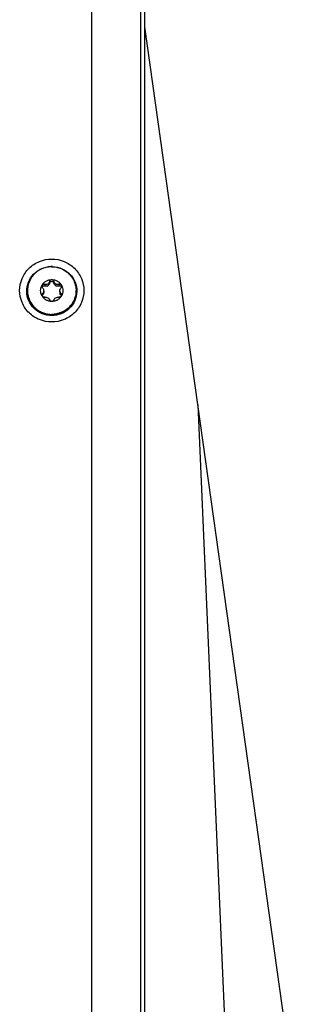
# Model space of a CAD drawing. Header units: millimetres. Extents: x -4202 to 34589, y -2795 to 14011.
# Tile 106 of 117: x -3347.57 to -3343.29, y 3222.53 to 3238.05. Entities that reach past the tile are written whole.
import ezdxf

# ---------------------------------------------------------------- set-up
doc = ezdxf.new("R2010")
doc.units = ezdxf.units.MM
doc.layers.add('02___PRT_ALL_AXES', color=7, linetype='Continuous')

msp = doc.modelspace()

# ---------------------------------------------------------------- linework, layer by layer
at = {"color": 7, "linetype": 'Continuous'}
for p, q in [((-3346.436, 3198.695), (-3346.436, 3247.66)), ((-3345.596, 3198.841), (-3345.596, 3247.498)), ((-3345.668, 3247.409), (-3345.668, 3218.083)), ((-3343.286, 3221.501), (-3345.596, 3237.938)), ((-3344.759, 3231.982), (-3344.324, 3221.855))]:
    msp.add_line(p, q, dxfattribs=at)
msp.add_arc((-3347.066, 3233.758), 0.403, 88.1625, 91.8375, dxfattribs=at)
for points, knots in [([(-3347.066, 3233.287), (-3347.132, 3233.287), (-3347.265, 3233.312), (-3347.433, 3233.422), (-3347.546, 3233.588), (-3347.586, 3233.783), (-3347.546, 3233.978), (-3347.433, 3234.143), (-3347.265, 3234.253), (-3347.132, 3234.279), (-3347.066, 3234.279)], [0, 0, 0, 0, 0.126169, 0.251656, 0.376173, 0.5, 0.623827, 0.748344, 0.873831, 1, 1, 1, 1]), ([(-3347.066, 3233.387), (-3347.117, 3233.387), (-3347.219, 3233.406), (-3347.35, 3233.49), (-3347.438, 3233.617), (-3347.471, 3233.767), (-3347.443, 3233.918), (-3347.359, 3234.048), (-3347.231, 3234.136), (-3347.13, 3234.159), (-3347.079, 3234.16)], [0, 0, 0, 0, 0.126184, 0.251699, 0.376254, 0.500109, 0.623932, 0.748411, 0.873849, 1, 1, 1, 1]), ([(-3347.066, 3234.279), (-3347, 3234.279), (-3346.868, 3234.253), (-3346.7, 3234.143), (-3346.586, 3233.978), (-3346.547, 3233.783), (-3346.586, 3233.588), (-3346.7, 3233.422), (-3346.868, 3233.312), (-3347, 3233.287), (-3347.066, 3233.287)], [0, 0, 0, 0, 0.126169, 0.251656, 0.376173, 0.5, 0.623827, 0.748344, 0.873831, 1, 1, 1, 1]), ([(-3347.053, 3234.16), (-3347.003, 3234.159), (-3346.901, 3234.136), (-3346.773, 3234.048), (-3346.689, 3233.918), (-3346.661, 3233.767), (-3346.694, 3233.617), (-3346.783, 3233.49), (-3346.913, 3233.406), (-3347.015, 3233.387), (-3347.066, 3233.387)], [0, 0, 0, 0, 0.126151, 0.251589, 0.376068, 0.499891, 0.623746, 0.748301, 0.873816, 1, 1, 1, 1])]:
    msp.add_open_spline(points, degree=3, knots=knots, dxfattribs=at)
at = {"layer": '02___PRT_ALL_AXES', "color": 7, "linetype": 'Continuous'}
for p, q in [((-3347.178, 3233.882), (-3347.178, 3233.855)), ((-3347.1, 3233.926), (-3347.1, 3233.899)), ((-3347.032, 3233.926), (-3347.032, 3233.899)), ((-3346.954, 3233.882), (-3346.954, 3233.855)), ((-3347.212, 3233.736), (-3347.212, 3233.709)), ((-3347.193, 3233.777), (-3347.193, 3233.75)), ((-3346.939, 3233.777), (-3346.939, 3233.75)), ((-3346.92, 3233.736), (-3346.92, 3233.709))]:
    msp.add_line(p, q, dxfattribs=at)
for centre, radius, start, end in [((-3347.16, 3233.912), 0.062, 287.8854, 311.1135), ((-3346.972, 3233.912), 0.062, 228.8865, 252.1146), ((-3347.082, 3233.783), 0.368, 180.0002, 181.4673), ((-3347.252, 3233.75), 0.0593, 348.0211, 359.981), ((-3346.88, 3233.75), 0.0593, 180.019, 191.9789), ((-3347.051, 3233.783), 0.368, 358.5327, 359.9998)]:
    msp.add_arc(centre, radius, start, end, dxfattribs=at)
for points, knots in [([(-3347.066, 3234.158), (-3347.091, 3234.158), (-3347.141, 3234.154), (-3347.214, 3234.132), (-3347.28, 3234.097), (-3347.339, 3234.05), (-3347.387, 3233.993), (-3347.422, 3233.928), (-3347.444, 3233.857), (-3347.449, 3233.807), (-3347.449, 3233.783)], [0, 0, 0, 0, 0.126244, 0.252292, 0.377998, 0.503248, 0.628004, 0.752301, 0.876246, 1, 1, 1, 1]), ([(-3347.066, 3234.158), (-3347.041, 3234.158), (-3346.991, 3234.154), (-3346.919, 3234.132), (-3346.852, 3234.097), (-3346.794, 3234.05), (-3346.746, 3233.993), (-3346.71, 3233.928), (-3346.688, 3233.857), (-3346.683, 3233.807), (-3346.683, 3233.783)], [0, 0, 0, 0, 0.126244, 0.252292, 0.377998, 0.503248, 0.628004, 0.752301, 0.876246, 1, 1, 1, 1]), ([(-3347.218, 3233.697), (-3347.226, 3233.71), (-3347.238, 3233.738), (-3347.244, 3233.783), (-3347.238, 3233.828), (-3347.226, 3233.856), (-3347.218, 3233.869)], [0, 0, 0, 0, 0.250342, 0.5, 0.749658, 1, 1, 1, 1]), ([(-3347.223, 3233.851), (-3347.223, 3233.854), (-3347.222, 3233.861), (-3347.22, 3233.866), (-3347.218, 3233.869)], [0, 0, 0, 0, 0.501933, 1, 1, 1, 1]), ([(-3347.212, 3233.824), (-3347.216, 3233.828), (-3347.221, 3233.836), (-3347.223, 3233.846), (-3347.223, 3233.851)], [0, 0, 0, 0, 0.492901, 1, 1, 1, 1]), ([(-3347.221, 3233.838), (-3347.219, 3233.842), (-3347.214, 3233.849), (-3347.203, 3233.856), (-3347.19, 3233.858), (-3347.182, 3233.856), (-3347.178, 3233.855)], [0, 0, 0, 0, 0.25928, 0.511176, 0.756981, 1, 1, 1, 1]), ([(-3347.218, 3233.869), (-3347.211, 3233.882), (-3347.192, 3233.906), (-3347.155, 3233.934), (-3347.112, 3233.951), (-3347.081, 3233.955), (-3347.066, 3233.955)], [0, 0, 0, 0, 0.248304, 0.497897, 0.748616, 1, 1, 1, 1]), ([(-3347.218, 3233.869), (-3347.216, 3233.872), (-3347.211, 3233.879), (-3347.201, 3233.884), (-3347.189, 3233.885), (-3347.181, 3233.884), (-3347.178, 3233.882)], [0, 0, 0, 0, 0.258289, 0.509721, 0.756017, 1, 1, 1, 1]), ([(-3347.1, 3233.926), (-3347.102, 3233.918), (-3347.109, 3233.901), (-3347.125, 3233.886), (-3347.141, 3233.879), (-3347.158, 3233.877), (-3347.17, 3233.879), (-3347.178, 3233.882)], [0, 0, 0, 0, 0.251577, 0.508548, 0.63633, 0.76068, 1, 1, 1, 1]), ([(-3347.141, 3233.853), (-3347.147, 3233.851), (-3347.16, 3233.85), (-3347.172, 3233.853), (-3347.178, 3233.855)], [0, 0, 0, 0, 0.507631, 1, 1, 1, 1]), ([(-3347.1, 3233.899), (-3347.102, 3233.892), (-3347.106, 3233.88), (-3347.114, 3233.869), (-3347.119, 3233.865)], [0, 0, 0, 0, 0.494768, 1, 1, 1, 1]), ([(-3347.1, 3233.926), (-3347.1, 3233.93), (-3347.097, 3233.937), (-3347.089, 3233.947), (-3347.079, 3233.954), (-3347.07, 3233.955), (-3347.066, 3233.955)], [0, 0, 0, 0, 0.245793, 0.494762, 0.746521, 1, 1, 1, 1]), ([(-3347.1, 3233.899), (-3347.1, 3233.903), (-3347.097, 3233.91), (-3347.089, 3233.92), (-3347.079, 3233.926), (-3347.07, 3233.928), (-3347.066, 3233.928)], [0, 0, 0, 0, 0.245793, 0.494762, 0.746521, 1, 1, 1, 1]), ([(-3347.066, 3233.955), (-3347.051, 3233.955), (-3347.02, 3233.951), (-3346.977, 3233.934), (-3346.94, 3233.906), (-3346.922, 3233.882), (-3346.914, 3233.869)], [0, 0, 0, 0, 0.251384, 0.502103, 0.751696, 1, 1, 1, 1]), ([(-3347.066, 3233.955), (-3347.062, 3233.955), (-3347.054, 3233.954), (-3347.043, 3233.947), (-3347.036, 3233.937), (-3347.033, 3233.93), (-3347.032, 3233.926)], [0, 0, 0, 0, 0.253494, 0.505249, 0.754206, 1, 1, 1, 1]), ([(-3347.066, 3233.928), (-3347.062, 3233.928), (-3347.054, 3233.926), (-3347.043, 3233.92), (-3347.036, 3233.91), (-3347.033, 3233.903), (-3347.032, 3233.899)], [0, 0, 0, 0, 0.253494, 0.505249, 0.754206, 1, 1, 1, 1]), ([(-3346.954, 3233.882), (-3346.962, 3233.879), (-3346.975, 3233.877), (-3346.991, 3233.879), (-3347.007, 3233.886), (-3347.023, 3233.901), (-3347.03, 3233.918), (-3347.032, 3233.926)], [0, 0, 0, 0, 0.239358, 0.363733, 0.491532, 0.748463, 1, 1, 1, 1]), ([(-3347.013, 3233.865), (-3347.018, 3233.869), (-3347.026, 3233.88), (-3347.031, 3233.892), (-3347.032, 3233.899)], [0, 0, 0, 0, 0.505232, 1, 1, 1, 1]), ([(-3346.954, 3233.855), (-3346.96, 3233.853), (-3346.972, 3233.85), (-3346.985, 3233.851), (-3346.991, 3233.853)], [0, 0, 0, 0, 0.492369, 1, 1, 1, 1]), ([(-3346.954, 3233.882), (-3346.951, 3233.884), (-3346.943, 3233.885), (-3346.932, 3233.884), (-3346.921, 3233.879), (-3346.916, 3233.872), (-3346.914, 3233.869)], [0, 0, 0, 0, 0.243983, 0.49029, 0.741726, 1, 1, 1, 1]), ([(-3346.954, 3233.855), (-3346.951, 3233.856), (-3346.942, 3233.858), (-3346.93, 3233.856), (-3346.918, 3233.849), (-3346.913, 3233.842), (-3346.912, 3233.838)], [0, 0, 0, 0, 0.243019, 0.488824, 0.740721, 1, 1, 1, 1]), ([(-3346.909, 3233.851), (-3346.909, 3233.846), (-3346.911, 3233.836), (-3346.917, 3233.828), (-3346.92, 3233.824)], [0, 0, 0, 0, 0.507091, 1, 1, 1, 1]), ([(-3346.914, 3233.869), (-3346.912, 3233.866), (-3346.91, 3233.861), (-3346.909, 3233.854), (-3346.909, 3233.851)], [0, 0, 0, 0, 0.498079, 1, 1, 1, 1]), ([(-3346.914, 3233.869), (-3346.906, 3233.856), (-3346.894, 3233.828), (-3346.888, 3233.783), (-3346.894, 3233.738), (-3346.906, 3233.71), (-3346.914, 3233.697)], [0, 0, 0, 0, 0.250342, 0.5, 0.749658, 1, 1, 1, 1]), ([(-3347.449, 3233.773), (-3347.449, 3233.749), (-3347.444, 3233.7), (-3347.422, 3233.629), (-3347.387, 3233.563), (-3347.339, 3233.506), (-3347.28, 3233.459), (-3347.214, 3233.424), (-3347.141, 3233.403), (-3347.091, 3233.398), (-3347.066, 3233.398)], [0, 0, 0, 0, 0.123754, 0.247699, 0.371996, 0.496752, 0.622002, 0.747708, 0.873756, 1, 1, 1, 1]), ([(-3347.449, 3233.773), (-3347.449, 3233.749), (-3347.443, 3233.701), (-3347.42, 3233.632), (-3347.383, 3233.568), (-3347.335, 3233.512), (-3347.277, 3233.467), (-3347.211, 3233.433), (-3347.14, 3233.412), (-3347.091, 3233.407), (-3347.066, 3233.407)], [0, 0, 0, 0, 0.123747, 0.247701, 0.372014, 0.496784, 0.622041, 0.747743, 0.873776, 1, 1, 1, 1]), ([(-3347.223, 3233.713), (-3347.223, 3233.718), (-3347.221, 3233.727), (-3347.215, 3233.734), (-3347.212, 3233.736)], [0, 0, 0, 0, 0.513081, 1, 1, 1, 1]), ([(-3347.218, 3233.697), (-3347.219, 3233.698), (-3347.222, 3233.703), (-3347.223, 3233.709), (-3347.223, 3233.713)], [0, 0, 0, 0, 0.258368, 1, 1, 1, 1]), ([(-3347.22, 3233.7), (-3347.22, 3233.701), (-3347.217, 3233.704), (-3347.215, 3233.707), (-3347.212, 3233.709)], [0, 0, 0, 0, 0.253931, 1, 1, 1, 1]), ([(-3347.178, 3233.678), (-3347.185, 3233.677), (-3347.202, 3233.679), (-3347.214, 3233.69), (-3347.218, 3233.697)], [0, 0, 0, 0, 0.482311, 1, 1, 1, 1]), ([(-3347.066, 3233.611), (-3347.081, 3233.611), (-3347.112, 3233.614), (-3347.155, 3233.632), (-3347.192, 3233.659), (-3347.211, 3233.684), (-3347.218, 3233.697)], [0, 0, 0, 0, 0.251384, 0.502103, 0.751696, 1, 1, 1, 1]), ([(-3347.212, 3233.824), (-3347.206, 3233.818), (-3347.197, 3233.803), (-3347.193, 3233.786), (-3347.193, 3233.777)], [0, 0, 0, 0, 0.493529, 1, 1, 1, 1]), ([(-3347.193, 3233.777), (-3347.193, 3233.769), (-3347.196, 3233.753), (-3347.206, 3233.741), (-3347.212, 3233.736)], [0, 0, 0, 0, 0.52499, 1, 1, 1, 1]), ([(-3347.194, 3233.738), (-3347.195, 3233.732), (-3347.2, 3233.721), (-3347.208, 3233.713), (-3347.212, 3233.709)], [0, 0, 0, 0, 0.516824, 1, 1, 1, 1]), ([(-3346.683, 3233.773), (-3346.683, 3233.749), (-3346.688, 3233.7), (-3346.71, 3233.629), (-3346.746, 3233.563), (-3346.794, 3233.506), (-3346.852, 3233.459), (-3346.919, 3233.424), (-3346.991, 3233.403), (-3347.041, 3233.398), (-3347.066, 3233.398)], [0, 0, 0, 0, 0.123754, 0.247699, 0.371996, 0.496752, 0.622002, 0.747708, 0.873756, 1, 1, 1, 1]), ([(-3346.683, 3233.773), (-3346.684, 3233.749), (-3346.69, 3233.701), (-3346.713, 3233.632), (-3346.749, 3233.568), (-3346.797, 3233.512), (-3346.855, 3233.467), (-3346.921, 3233.433), (-3346.992, 3233.412), (-3347.042, 3233.407), (-3347.066, 3233.407)], [0, 0, 0, 0, 0.123747, 0.247701, 0.372014, 0.496784, 0.622041, 0.747743, 0.873776, 1, 1, 1, 1]), ([(-3346.914, 3233.697), (-3346.922, 3233.684), (-3346.94, 3233.659), (-3346.977, 3233.632), (-3347.02, 3233.614), (-3347.051, 3233.611), (-3347.066, 3233.611)], [0, 0, 0, 0, 0.248304, 0.497897, 0.748616, 1, 1, 1, 1]), ([(-3346.914, 3233.697), (-3346.918, 3233.69), (-3346.931, 3233.679), (-3346.947, 3233.677), (-3346.954, 3233.678)], [0, 0, 0, 0, 0.5177, 1, 1, 1, 1]), ([(-3346.939, 3233.777), (-3346.939, 3233.786), (-3346.936, 3233.803), (-3346.926, 3233.818), (-3346.92, 3233.824)], [0, 0, 0, 0, 0.506471, 1, 1, 1, 1]), ([(-3346.92, 3233.736), (-3346.926, 3233.741), (-3346.936, 3233.753), (-3346.939, 3233.769), (-3346.939, 3233.777)], [0, 0, 0, 0, 0.475009, 1, 1, 1, 1]), ([(-3346.92, 3233.709), (-3346.925, 3233.713), (-3346.933, 3233.721), (-3346.937, 3233.732), (-3346.938, 3233.738)], [0, 0, 0, 0, 0.483176, 1, 1, 1, 1]), ([(-3346.92, 3233.736), (-3346.917, 3233.734), (-3346.911, 3233.727), (-3346.909, 3233.718), (-3346.909, 3233.713)], [0, 0, 0, 0, 0.486912, 1, 1, 1, 1]), ([(-3346.92, 3233.709), (-3346.919, 3233.708), (-3346.916, 3233.706), (-3346.914, 3233.702), (-3346.912, 3233.7)], [0, 0, 0, 0, 0.248026, 1, 1, 1, 1]), ([(-3346.909, 3233.713), (-3346.909, 3233.712), (-3346.91, 3233.706), (-3346.912, 3233.701), (-3346.914, 3233.697)], [0, 0, 0, 0, 0.242945, 1, 1, 1, 1]), ([(-3347.178, 3233.678), (-3347.17, 3233.68), (-3347.153, 3233.68), (-3347.129, 3233.671), (-3347.11, 3233.656), (-3347.102, 3233.641), (-3347.1, 3233.634)], [0, 0, 0, 0, 0.247803, 0.516743, 0.774781, 1, 1, 1, 1]), ([(-3347.066, 3233.611), (-3347.07, 3233.611), (-3347.078, 3233.612), (-3347.089, 3233.617), (-3347.096, 3233.625), (-3347.1, 3233.631), (-3347.1, 3233.634)], [0, 0, 0, 0, 0.273813, 0.534917, 0.776729, 1, 1, 1, 1]), ([(-3347.032, 3233.634), (-3347.033, 3233.631), (-3347.036, 3233.625), (-3347.044, 3233.617), (-3347.054, 3233.612), (-3347.062, 3233.611), (-3347.066, 3233.611)], [0, 0, 0, 0, 0.223271, 0.465093, 0.726203, 1, 1, 1, 1]), ([(-3347.032, 3233.634), (-3347.03, 3233.641), (-3347.022, 3233.656), (-3347.003, 3233.671), (-3346.979, 3233.68), (-3346.962, 3233.68), (-3346.954, 3233.678)], [0, 0, 0, 0, 0.225255, 0.483341, 0.752237, 1, 1, 1, 1])]:
    msp.add_open_spline(points, degree=3, knots=knots, dxfattribs=at)

doc.saveas('drawing.dxf')
